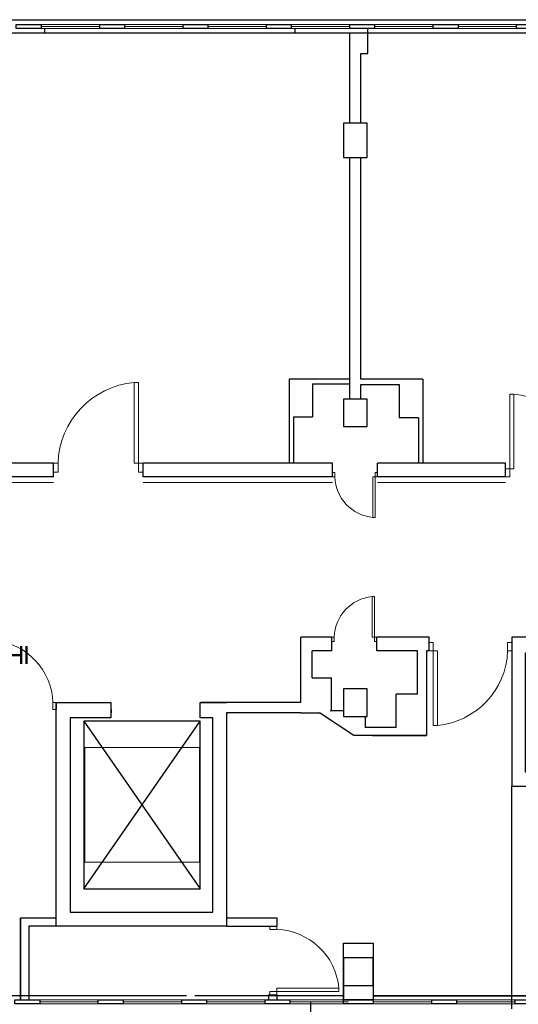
# Model space of a CAD drawing. Header units: millimetres. Extents: x 6612728327 to 6612744462, y 5733542327 to 5733552841.
# Tile 37 of 124: x 6612734243 to 6612734967, y 5733546297 to 5733547725. Entities that reach past the tile are written whole.
import ezdxf

# ---------------------------------------------------------------- set-up
doc = ezdxf.new("R2010")
doc.units = ezdxf.units.MM
doc.header["$MEASUREMENT"] = 0
doc.header["$XCLIPFRAME"] = 0
for name, color, linetype in [('!!!!_SCIANY GRUBE', 7, 'Continuous'), ('__zawory_hydrantowe', 7, 'Continuous'), ('dwa_barierki', 7, 'Continuous'), ('dwa_DRZWI', 7, 'Continuous'), ('inw_ŚCIANY cienkie', 7, 'Continuous'), ('STOLARKAOKIENNA', 7, 'Continuous'), ('WIDOK', 7, 'Continuous')]:
    doc.layers.add(name, color=color, linetype=linetype)
picture_1 = doc.add_image_def('image2.jpg', size_in_pixel=(240, 240))

msp = doc.modelspace()

# ---------------------------------------------------------------- linework, layer by layer
at = {"layer": '!!!!_SCIANY GRUBE', "color": 7, "lineweight": 30}
for p, q in [((6612734279.516482, 5733547711.844687), (6612734279.516482, 5733547705.844687)), ((6612734279.516482, 5733547711.844687), (6612734279.516482, 5733547705.844687)), ((6612734642.516483, 5733547711.844687), (6612734642.516483, 5733547705.844687)), ((6612734642.516483, 5733547711.844687), (6612734642.516483, 5733547705.844687)), ((6612734748.516483, 5733547675.844687), (6612734748.516483, 5733547711.844687)), ((6612734748.516483, 5733547675.844687), (6612734748.516483, 5733547711.844687)), ((6612734279.516482, 5733547705.844687), (6612734289.516482, 5733547705.844687)), ((6612734279.516482, 5733547705.844687), (6612734289.516482, 5733547705.844687)), ((6612734642.516483, 5733547705.844687), (6612734652.516483, 5733547705.844687)), ((6612734642.516483, 5733547705.844687), (6612734652.516483, 5733547705.844687)), ((6612734722.516483, 5733547574.844686), (6612734722.516483, 5733547705.844687)), ((6612734722.516483, 5733547574.844686), (6612734722.516483, 5733547705.844687)), ((6612734738.516483, 5733547675.844687), (6612734748.516483, 5733547675.844687)), ((6612734738.516483, 5733547574.844686), (6612734738.516483, 5733547675.844687)), ((6612734738.516483, 5733547675.844687), (6612734748.516483, 5733547675.844687)), ((6612734722.516483, 5733547196.844686), (6612734722.516483, 5733547524.844686)), ((6612734722.516483, 5733547196.844686), (6612734722.516483, 5733547524.844686)), ((6612734738.516483, 5733547203.844686), (6612734738.516483, 5733547524.844686)), ((6612734738.516483, 5733547203.844686), (6612734738.516483, 5733547524.844686)), ((6612734634.516482, 5733547203.844686), (6612734634.516482, 5733547081.844686)), ((6612734722.516483, 5733547203.844686), (6612734634.516482, 5733547203.844686)), ((6612734634.516482, 5733547203.844686), (6612734634.516482, 5733547081.844686)), ((6612734722.516483, 5733547203.844686), (6612734634.516482, 5733547203.844686)), ((6612734668.516483, 5733547196.844686), (6612734668.516483, 5733547148.844686)), ((6612734668.516483, 5733547196.844686), (6612734722.516483, 5733547196.844686)), ((6612734668.516483, 5733547196.844686), (6612734668.516483, 5733547148.844686)), ((6612734668.516483, 5733547196.844686), (6612734722.516483, 5733547196.844686)), ((6612734722.516483, 5733547174.844686), (6612734722.516483, 5733547196.844686)), ((6612734722.516483, 5733547174.844686), (6612734722.516483, 5733547196.844686)), ((6612734828.516483, 5733547203.844686), (6612734738.516483, 5733547203.844686)), ((6612734828.516483, 5733547203.844686), (6612734738.516483, 5733547203.844686)), ((6612734738.516483, 5733547174.844686), (6612734738.516483, 5733547195.844686)), ((6612734738.516483, 5733547195.844686), (6612734794.277405, 5733547195.844686)), ((6612734738.516483, 5733547174.844686), (6612734738.516483, 5733547195.844686)), ((6612734738.516483, 5733547195.844686), (6612734794.277405, 5733547195.844686)), ((6612734794.277405, 5733547195.844686), (6612734794.277405, 5733547147.844687)), ((6612734794.277405, 5733547195.844686), (6612734794.277405, 5733547147.844687)), ((6612734828.516483, 5733547203.844686), (6612734828.516483, 5733547081.844686)), ((6612734828.516483, 5733547203.844686), (6612734828.516483, 5733547081.844686)), ((6612734640.516483, 5733547148.844686), (6612734640.516483, 5733547081.844686)), ((6612734640.516483, 5733547148.844686), (6612734668.516483, 5733547148.844686)), ((6612734640.516483, 5733547148.844686), (6612734640.516483, 5733547081.844686)), ((6612734640.516483, 5733547148.844686), (6612734668.516483, 5733547148.844686)), ((6612734822.277404, 5733547147.844687), (6612734794.277405, 5733547147.844687)), ((6612734822.277404, 5733547147.844687), (6612734794.277405, 5733547147.844687)), ((6612734822.277404, 5733547147.844687), (6612734822.277404, 5733547081.844686)), ((6612734822.277404, 5733547147.844687), (6612734822.277404, 5733547081.844686)), ((6612734697.516483, 5733547061.844686), (6612734697.516483, 5733547081.844686)), ((6612734697.516483, 5733547061.844686), (6612734697.516483, 5733547081.844686)), ((6612734762.516483, 5733547061.844686), (6612734762.516483, 5733547081.844686)), ((6612734762.516483, 5733547061.844686), (6612734762.516483, 5733547081.844686)), ((6612734651.516481, 5733546734.844732), (6612734651.516482, 5733546829.844686)), ((6612734667.755562, 5733546770.844685), (6612734667.755562, 5733546809.844685)), ((6612734667.755562, 5733546770.844685), (6612734667.755562, 5733546809.844685)), ((6612734820.516483, 5733546746.844685), (6612734820.516483, 5733546809.844685)), ((6612734820.516483, 5733546746.844685), (6612734820.516483, 5733546809.844685)), ((6612734667.755562, 5733546770.844685), (6612734695.755562, 5733546770.844685)), ((6612734667.755562, 5733546770.844685), (6612734695.755562, 5733546770.844685)), ((6612734695.755562, 5733546722.844685), (6612734695.755562, 5733546770.844685)), ((6612734695.755562, 5733546722.844685), (6612734695.755562, 5733546770.844685)), ((6612734789.516483, 5733546698.844686), (6612734789.516483, 5733546746.844685)), ((6612734820.516483, 5733546746.844685), (6612734789.516483, 5733546746.844685)), ((6612734789.516483, 5733546698.844686), (6612734789.516483, 5733546746.844685)), ((6612734820.516483, 5733546746.844685), (6612734789.516483, 5733546746.844685)), ((6612734296.516481, 5733546734.844732), (6612734296.516482, 5733546724.844685)), ((6612734296.516481, 5733546734.844732), (6612734296.516482, 5733546724.844685)), ((6612734376.511629, 5733546719.844685), (6612734376.511629, 5733546724.844685)), ((6612734376.511629, 5733546719.844685), (6612734376.511629, 5733546724.844685)), ((6612734537.516481, 5733546734.844732), (6612734506.511068, 5733546734.844732)), ((6612734537.516481, 5733546734.844732), (6612734506.511068, 5733546734.844732)), ((6612734651.516481, 5733546734.844732), (6612734506.511068, 5733546734.844732)), ((6612734533.516481, 5733546734.844732), (6612734537.516481, 5733546734.844732)), ((6612734651.516482, 5733546719.844685), (6612734543.516529, 5733546719.844685)), ((6612734651.516482, 5733546719.844685), (6612734678.516482, 5733546719.844685)), ((6612734651.516482, 5733546719.844685), (6612734678.516482, 5733546719.844685)), ((6612734713.516482, 5733546722.844685), (6612734693.755562, 5733546722.844685)), ((6612734713.516482, 5733546722.844685), (6612734693.755562, 5733546722.844685)), ((6612734713.516482, 5733546714.844685), (6612734737.516483, 5733546714.844685)), ((6612734713.516482, 5733546714.844685), (6612734737.516483, 5733546714.844685)), ((6612734744.516483, 5733546714.844685), (6612734744.516483, 5733546698.844686)), ((6612734744.516483, 5733546714.844685), (6612734744.516483, 5733546698.844686)), ((6612734789.516483, 5733546698.844686), (6612734744.516483, 5733546698.844686)), ((6612734755.516483, 5733546686.844686), (6612734833.516483, 5733546686.844686)), ((6612734755.516483, 5733546686.844686), (6612734833.516483, 5733546686.844686)), ((6612734244.516482, 5733546422.844685), (6612734244.516482, 5733546303.844685)), ((6612734256.516482, 5733546410.844685), (6612734256.516482, 5733546303.844685)), ((6612734256.516482, 5733546410.844685), (6612734256.516482, 5733546303.844685)), ((6612734713.516482, 5733546324.844684), (6612734713.516482, 5733546303.844685)), ((6612734756.516483, 5733546324.844684), (6612734756.516483, 5733546303.844685))]:
    msp.add_line(p, q, dxfattribs=at)
for points in [[(6612734274.516483, 5733547711.844687), (6612734238.516482, 5733547711.844687), (6612734238.516482, 5733547717.844687), (6612734274.516483, 5733547717.844687)], [(6612734274.516483, 5733547711.844687), (6612734238.516482, 5733547711.844687), (6612734238.516482, 5733547717.844687), (6612734274.516483, 5733547717.844687)], [(6612734395.516482, 5733547711.844687), (6612734359.516483, 5733547711.844687), (6612734359.516483, 5733547717.844687), (6612734395.516482, 5733547717.844687)], [(6612734395.516482, 5733547711.844687), (6612734359.516483, 5733547711.844687), (6612734359.516483, 5733547717.844687), (6612734395.516482, 5733547717.844687)], [(6612734516.516483, 5733547711.844687), (6612734480.516482, 5733547711.844687), (6612734480.516482, 5733547717.844687), (6612734516.516483, 5733547717.844687)], [(6612734516.516483, 5733547711.844687), (6612734480.516482, 5733547711.844687), (6612734480.516482, 5733547717.844687), (6612734516.516483, 5733547717.844687)], [(6612734637.516483, 5733547711.844687), (6612734601.516483, 5733547711.844687), (6612734601.516483, 5733547717.844687), (6612734637.516483, 5733547717.844687)], [(6612734637.516483, 5733547711.844687), (6612734601.516483, 5733547711.844687), (6612734601.516483, 5733547717.844687), (6612734637.516483, 5733547717.844687)], [(6612734758.516483, 5733547711.844687), (6612734722.516483, 5733547711.844687), (6612734722.516483, 5733547717.844687), (6612734758.516483, 5733547717.844687)], [(6612734758.516483, 5733547711.844687), (6612734722.516483, 5733547711.844687), (6612734722.516483, 5733547717.844687), (6612734758.516483, 5733547717.844687)], [(6612734879.516483, 5733547711.844687), (6612734843.516483, 5733547711.844687), (6612734843.516483, 5733547717.844687), (6612734879.516483, 5733547717.844687)], [(6612734879.516483, 5733547711.844687), (6612734843.516483, 5733547711.844687), (6612734843.516483, 5733547717.844687), (6612734879.516483, 5733547717.844687)], [(6612735000.516483, 5733547711.844687), (6612734964.516483, 5733547711.844687), (6612734964.516483, 5733547717.844687), (6612735000.516483, 5733547717.844687)], [(6612735000.516483, 5733547711.844687), (6612734964.516483, 5733547711.844687), (6612734964.516483, 5733547717.844687), (6612735000.516483, 5733547717.844687)], [(6612734713.516482, 5733547524.844686), (6612734747.516483, 5733547524.844686), (6612734747.516483, 5733547574.844686), (6612734713.516482, 5733547574.844686)], [(6612734713.516482, 5733547524.844686), (6612734747.516483, 5733547524.844686), (6612734747.516483, 5733547574.844686), (6612734713.516482, 5733547574.844686)], [(6612734713.516482, 5733547134.844686), (6612734747.516483, 5733547134.844686), (6612734747.516483, 5733547174.844686), (6612734713.516482, 5733547174.844686)], [(6612734713.516482, 5733547134.844686), (6612734747.516483, 5733547134.844686), (6612734747.516483, 5733547174.844686), (6612734713.516482, 5733547174.844686)], [(6612735119.016483, 5733546829.844686), (6612735119.016483, 5733546806.844686), (6612735132.516484, 5733546806.844686), (6612735132.516484, 5733546633.844685), (6612734977.516483, 5733546633.844685), (6612734977.516483, 5733546806.844686), (6612735009.016483, 5733546806.844686), (6612735009.016483, 5733546829.844686), (6612734957.516483, 5733546829.844686), (6612734957.516483, 5733546613.844686), (6612735152.516483, 5733546613.844686), (6612735152.516483, 5733546829.844686)], [(6612734713.516482, 5733546714.844685), (6612734747.516483, 5733546714.844685), (6612734747.516483, 5733546754.844686), (6612734713.516482, 5733546754.844686)], [(6612734713.516482, 5733546714.844685), (6612734747.516483, 5733546714.844685), (6612734747.516483, 5733546754.844686), (6612734713.516482, 5733546754.844686)], [(6612734756.516483, 5733546303.844685), (6612734713.516482, 5733546303.844685), (6612734713.516482, 5733546385.844685), (6612734756.516483, 5733546385.844685)], [(6612734713.516482, 5733546324.844684), (6612734756.516483, 5733546324.844684), (6612734756.516483, 5733546364.844685), (6612734713.516482, 5733546364.844685)], [(6612734713.516482, 5733546324.844684), (6612734756.516483, 5733546324.844684), (6612734756.516483, 5733546364.844685), (6612734713.516482, 5733546364.844685)], [(6612734236.516482, 5733546303.844685), (6612734272.516482, 5733546303.844685), (6612734272.516482, 5733546297.844685), (6612734236.516482, 5733546297.844685)], [(6612734236.516482, 5733546303.844685), (6612734272.516482, 5733546303.844685), (6612734272.516482, 5733546297.844685), (6612734236.516482, 5733546297.844685)], [(6612734357.516482, 5733546303.844685), (6612734393.516483, 5733546303.844685), (6612734393.516483, 5733546297.844685), (6612734357.516482, 5733546297.844685)], [(6612734357.516482, 5733546303.844685), (6612734393.516483, 5733546303.844685), (6612734393.516483, 5733546297.844685), (6612734357.516482, 5733546297.844685)], [(6612734478.516483, 5733546303.844685), (6612734514.516482, 5733546303.844685), (6612734514.516482, 5733546297.844685), (6612734478.516483, 5733546297.844685)], [(6612734478.516483, 5733546303.844685), (6612734514.516482, 5733546303.844685), (6612734514.516482, 5733546297.844685), (6612734478.516483, 5733546297.844685)], [(6612734478.516483, 5733546303.844685), (6612734514.516482, 5733546303.844685), (6612734514.516482, 5733546297.844685), (6612734478.516483, 5733546297.844685)], [(6612734478.516483, 5733546303.844685), (6612734514.516482, 5733546303.844685), (6612734514.516482, 5733546297.844685), (6612734478.516483, 5733546297.844685)], [(6612734599.516482, 5733546303.844685), (6612734635.516483, 5733546303.844685), (6612734635.516483, 5733546297.844685), (6612734599.516482, 5733546297.844685)], [(6612734599.516482, 5733546303.844685), (6612734635.516483, 5733546303.844685), (6612734635.516483, 5733546297.844685), (6612734599.516482, 5733546297.844685)], [(6612734713.516482, 5733546303.844685), (6612734756.516483, 5733546303.844685), (6612734756.516483, 5733546297.844685), (6612734713.516482, 5733546297.844685)], [(6612734713.516482, 5733546303.844685), (6612734756.516483, 5733546303.844685), (6612734756.516483, 5733546297.844685), (6612734713.516482, 5733546297.844685)], [(6612734841.516483, 5733546303.844685), (6612734877.516483, 5733546303.844685), (6612734877.516483, 5733546297.844685), (6612734841.516483, 5733546297.844685)], [(6612734841.516483, 5733546303.844685), (6612734877.516483, 5733546303.844685), (6612734877.516483, 5733546297.844685), (6612734841.516483, 5733546297.844685)], [(6612734962.516483, 5733546303.844685), (6612734998.516483, 5733546303.844685), (6612734998.516483, 5733546297.844685), (6612734962.516483, 5733546297.844685)], [(6612734962.516483, 5733546303.844685), (6612734998.516483, 5733546303.844685), (6612734998.516483, 5733546297.844685), (6612734962.516483, 5733546297.844685)]]:
    msp.add_lwpolyline(points, close=True, dxfattribs=at)
for points in [[(6612734292.516482, 5733547081.844686), (6612734162.516482, 5733547081.844686)], [(6612734292.516482, 5733547061.844686), (6612734292.516482, 5733547081.844686)], [(6612734697.516483, 5733547081.844686), (6612734422.516482, 5733547081.844686)], [(6612734422.516482, 5733547061.844686), (6612734422.516482, 5733547081.844686)], [(6612734697.516483, 5733547061.844686), (6612734697.516483, 5733547081.844686)], [(6612734948.516483, 5733547081.844686), (6612734762.516483, 5733547081.844686)], [(6612734762.516483, 5733547061.844686), (6612734762.516483, 5733547081.844686)], [(6612734948.516483, 5733547061.844686), (6612734948.516483, 5733547081.844686)], [(6612734292.516482, 5733547061.844686), (6612734162.516482, 5733547061.844686)], [(6612734697.516483, 5733547061.844686), (6612734422.516482, 5733547061.844686)], [(6612734948.516483, 5733547061.844686), (6612734762.516483, 5733547061.844686)], [(6612734696.516483, 5733546829.844686), (6612734651.516482, 5733546829.844686)], [(6612734696.516483, 5733546809.844685), (6612734696.516483, 5733546829.844686)], [(6612734837.516483, 5733546829.844686), (6612734761.516483, 5733546829.844686)], [(6612734761.516483, 5733546809.844685), (6612734761.516483, 5733546829.844686)], [(6612734837.516483, 5733546809.844685), (6612734837.516483, 5733546829.844686)], [(6612734696.516483, 5733546809.844685), (6612734667.755562, 5733546809.844685)], [(6612734820.516483, 5733546809.844685), (6612734761.516483, 5733546809.844685)], [(6612734833.516483, 5733546809.844685), (6612734833.516483, 5733546686.844686)], [(6612734837.516483, 5733546809.844685), (6612734833.516483, 5733546809.844685)], [(6612734543.516529, 5733546719.844685), (6612734543.516529, 5733546410.844685), (6612734296.516482, 5733546410.844685), (6612734296.516482, 5733546734.844738), (6612734375.516482, 5733546734.844738), (6612734375.516482, 5733546712.844685), (6612734316.516482, 5733546712.844685), (6612734316.516482, 5733546430.844685), (6612734523.516483, 5733546430.844685), (6612734523.516483, 5733546712.844685), (6612734505.516479, 5733546712.844685), (6612734505.516483, 5733546734.844738)], [(6612734505.516479, 5733546734.844738), (6612734543.516529, 5733546734.844731)], [(6612734833.516483, 5733546686.844686), (6612734728.516483, 5733546686.844686), (6612734678.516482, 5733546719.844685)], [(6612734957.516504, 5733546290.844684), (6612734957.516483, 5733546613.844686)], [(6612734244.516482, 5733546303.844685), (6612734244.516482, 5733546422.844685), (6612734296.516482, 5733546422.844685)], [(6612734296.516482, 5733546410.844685), (6612734256.516482, 5733546410.844685)], [(6612734543.516529, 5733546422.844685), (6612734616.516482, 5733546422.844685), (6612734616.516482, 5733546410.844685)], [(6612734543.516529, 5733546410.844685), (6612734604.516482, 5733546410.844685)]]:
    msp.add_lwpolyline(points, dxfattribs=at)
at = {"layer": '__zawory_hydrantowe', "color": 1, "lineweight": 50, "true_color": 0xf00000}
for p, q in [((6612734245.36815, 5733546790.835365), (6612734245.36815, 5733546816.60566)), ((6612734253.099238, 5733546790.835365), (6612734253.099238, 5733546816.60566)), ((6612734232.483003, 5733546803.720512), (6612734245.36815, 5733546803.720512))]:
    msp.add_line(p, q, dxfattribs=at)
at = {"layer": 'dwa_barierki', "color": 7, "lineweight": 18}
for points in [[(6612734292.516482, 5733547053.844686), (6612734162.516482, 5733547053.844686)], [(6612734697.516483, 5733547053.844508), (6612734422.516482, 5733547053.844508)], [(6612734948.516483, 5733547053.845135), (6612734762.516483, 5733547053.84445)]]:
    msp.add_lwpolyline(points, dxfattribs=at)
at = {"layer": 'dwa_DRZWI', "color": 7, "lineweight": 20}
for points in [[(6612734416.016251, 5733547198.901352), (6612734416.016459, 5733547081.844676), (6612734409.516459, 5733547081.844664), (6612734409.51625, 5733547198.90134)], [(6612734954.516699, 5733547181.897204), (6612734954.516505, 5733547073.844888), (6612734960.516505, 5733547073.844877), (6612734960.516698, 5733547181.897194)], [(6612734299.016459, 5733547081.844466), (6612734299.016482, 5733547068.844466), (6612734292.516482, 5733547068.844455), (6612734292.516459, 5733547081.844455)], [(6612734422.516459, 5733547081.844687), (6612734422.516482, 5733547068.844687), (6612734416.016483, 5733547068.844676), (6612734416.016459, 5733547081.844676)], [(6612734700.766483, 5733547061.84456), (6612734700.766494, 5733547068.344561), (6612734697.516495, 5733547068.344565), (6612734697.516483, 5733547061.844565)], [(6612734762.516483, 5733547061.844449), (6612734762.516495, 5733547068.344449), (6612734759.266495, 5733547068.344455), (6612734759.266483, 5733547061.844456)], [(6612734948.516505, 5733547073.844898), (6612734948.516483, 5733547061.844898), (6612734954.516483, 5733547061.844888), (6612734954.516505, 5733547073.844888)], [(6612734759.266378, 5733547003.316117), (6612734759.266483, 5733547061.844456), (6612734756.016483, 5733547061.844461), (6612734756.016378, 5733547003.316123)], [(6612734758.266378, 5733546888.373135), (6612734758.266483, 5733546829.844795), (6612734755.016483, 5733546829.84479), (6612734755.016378, 5733546888.373129)], [(6612734699.766483, 5733546829.844691), (6612734699.766495, 5733546823.344691), (6612734696.516495, 5733546823.344686), (6612734696.516483, 5733546829.844686)], [(6612734761.516483, 5733546829.844801), (6612734761.516495, 5733546823.344802), (6612734758.266495, 5733546823.344795), (6612734758.266483, 5733546829.844795)], [(6612734837.516504, 5733546809.844471), (6612734837.516483, 5733546821.84447), (6612734843.516483, 5733546821.844481), (6612734843.516504, 5733546809.844481)], [(6612734843.516698, 5733546701.792165), (6612734843.516504, 5733546809.844481), (6612734849.516504, 5733546809.844492), (6612734849.516698, 5733546701.792175)], [(6612734951.516504, 5733546809.844675), (6612734951.516483, 5733546821.844674), (6612734957.516483, 5733546821.844686), (6612734957.516504, 5733546809.844685)], [(6612734291.516483, 5733546734.844748), (6612734291.516464, 5733546724.844747), (6612734296.516464, 5733546724.844738), (6612734296.516482, 5733546734.844738)], [(6612734616.516314, 5733546405.844685), (6612734606.516314, 5733546405.844666), (6612734606.516304, 5733546410.844666), (6612734616.516304, 5733546410.844685)], [(6612734616.516482, 5733546310.844685), (6612734606.516483, 5733546310.844666), (6612734606.516474, 5733546315.844666), (6612734616.516474, 5733546315.844685)], [(6612734706.560071, 5733546315.844846), (6612734616.516474, 5733546315.844685), (6612734616.516465, 5733546320.844685), (6612734706.560062, 5733546320.844846)]]:
    msp.add_lwpolyline(points, close=True, dxfattribs=at)
for centre, radius, start, end in [((6612734420.532962, 5733547077.823347), 121.583016, 95.237022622, 178.104682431), ((6612734950.347426, 5733547070.132893), 112.230476, 1.895317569, 84.762977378), ((6612734761.524734, 5733547063.85512), 60.791508, 181.895317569, 264.762977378), ((6612734760.524734, 5733546827.834131), 60.791508, 95.237022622, 178.104682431), ((6612734198.04225, 5733546731.751578), 93.525397, 1.895317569, 84.762977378), ((6612734839.347425, 5733546813.556476), 112.230476, 275.237022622, 358.104682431), ((6612734613.423144, 5733546312.370452), 93.525397, 5.237022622, 88.104682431)]:
    msp.add_arc(centre, radius, start, end, dxfattribs=at)
at = {"layer": 'inw_ŚCIANY cienkie', "color": 7, "lineweight": 30}
msp.add_line((6612734665.516482, 5733546300.461464), (6612734665.516482, 5733545898.641441), dxfattribs=at)
at = {"layer": 'STOLARKAOKIENNA', "color": 7, "lineweight": 18}
for p, q in [((6612734359.516483, 5733547717.844687), (6612734274.516483, 5733547717.844687)), ((6612734359.516483, 5733547717.844687), (6612734274.516483, 5733547717.844687)), ((6612734359.516483, 5733547714.844687), (6612734274.516483, 5733547714.844687)), ((6612734359.516483, 5733547714.844687), (6612734274.516483, 5733547714.844687)), ((6612734359.516483, 5733547711.844687), (6612734274.516483, 5733547711.844687)), ((6612734359.516483, 5733547711.844687), (6612734274.516483, 5733547711.844687)), ((6612734480.516482, 5733547717.844687), (6612734395.516482, 5733547717.844687)), ((6612734480.516482, 5733547717.844687), (6612734395.516482, 5733547717.844687)), ((6612734480.516482, 5733547714.844687), (6612734395.516482, 5733547714.844687)), ((6612734480.516482, 5733547714.844687), (6612734395.516482, 5733547714.844687)), ((6612734480.516482, 5733547711.844687), (6612734395.516482, 5733547711.844687)), ((6612734480.516482, 5733547711.844687), (6612734395.516482, 5733547711.844687)), ((6612734601.516483, 5733547717.844687), (6612734516.516483, 5733547717.844687)), ((6612734601.516483, 5733547717.844687), (6612734516.516483, 5733547717.844687)), ((6612734601.516483, 5733547714.844687), (6612734516.516483, 5733547714.844687)), ((6612734601.516483, 5733547714.844687), (6612734516.516483, 5733547714.844687)), ((6612734601.516483, 5733547711.844687), (6612734516.516483, 5733547711.844687)), ((6612734601.516483, 5733547711.844687), (6612734516.516483, 5733547711.844687)), ((6612734722.516483, 5733547717.844687), (6612734637.516483, 5733547717.844687)), ((6612734722.516483, 5733547717.844687), (6612734637.516483, 5733547717.844687)), ((6612734722.516483, 5733547714.844687), (6612734637.516483, 5733547714.844687)), ((6612734722.516483, 5733547714.844687), (6612734637.516483, 5733547714.844687)), ((6612734722.516483, 5733547711.844687), (6612734637.516483, 5733547711.844687)), ((6612734722.516483, 5733547711.844687), (6612734637.516483, 5733547711.844687)), ((6612734843.516483, 5733547717.844687), (6612734758.516483, 5733547717.844687)), ((6612734843.516483, 5733547717.844687), (6612734758.516483, 5733547717.844687)), ((6612734843.516483, 5733547714.844687), (6612734758.516483, 5733547714.844687)), ((6612734843.516483, 5733547714.844687), (6612734758.516483, 5733547714.844687)), ((6612734843.516483, 5733547711.844687), (6612734758.516483, 5733547711.844687)), ((6612734843.516483, 5733547711.844687), (6612734758.516483, 5733547711.844687)), ((6612734964.516483, 5733547717.844687), (6612734879.516483, 5733547717.844687)), ((6612734964.516483, 5733547717.844687), (6612734879.516483, 5733547717.844687)), ((6612734964.516483, 5733547714.844687), (6612734879.516483, 5733547714.844687)), ((6612734964.516483, 5733547714.844687), (6612734879.516483, 5733547714.844687)), ((6612734964.516483, 5733547711.844687), (6612734879.516483, 5733547711.844687)), ((6612734964.516483, 5733547711.844687), (6612734879.516483, 5733547711.844687)), ((6612734272.516482, 5733546303.844685), (6612734357.516482, 5733546303.844685)), ((6612734272.516482, 5733546303.844685), (6612734357.516482, 5733546303.844685)), ((6612734272.516482, 5733546300.844685), (6612734357.516482, 5733546300.844685)), ((6612734272.516482, 5733546300.844685), (6612734357.516482, 5733546300.844685)), ((6612734272.516482, 5733546297.844685), (6612734357.516482, 5733546297.844685)), ((6612734272.516482, 5733546297.844685), (6612734357.516482, 5733546297.844685)), ((6612734393.516483, 5733546303.844685), (6612734478.516483, 5733546303.844685)), ((6612734393.516483, 5733546303.844685), (6612734478.516483, 5733546303.844685)), ((6612734393.516483, 5733546300.844685), (6612734478.516483, 5733546300.844685)), ((6612734393.516483, 5733546300.844685), (6612734478.516483, 5733546300.844685)), ((6612734393.516483, 5733546297.844685), (6612734478.516483, 5733546297.844685)), ((6612734393.516483, 5733546297.844685), (6612734478.516483, 5733546297.844685)), ((6612734514.516482, 5733546303.844685), (6612734599.516482, 5733546303.844685)), ((6612734514.516482, 5733546303.844685), (6612734599.516482, 5733546303.844685)), ((6612734514.516482, 5733546300.844685), (6612734599.516482, 5733546300.844685)), ((6612734514.516482, 5733546300.844685), (6612734599.516482, 5733546300.844685)), ((6612734514.516482, 5733546297.844685), (6612734599.516482, 5733546297.844685)), ((6612734514.516482, 5733546297.844685), (6612734599.516482, 5733546297.844685)), ((6612734635.516483, 5733546303.844685), (6612734720.516483, 5733546303.844685)), ((6612734635.516483, 5733546303.844685), (6612734720.516483, 5733546303.844685)), ((6612734635.516483, 5733546300.844685), (6612734720.516483, 5733546300.844685)), ((6612734635.516483, 5733546300.844685), (6612734720.516483, 5733546300.844685)), ((6612734635.516483, 5733546297.844685), (6612734720.516483, 5733546297.844685)), ((6612734635.516483, 5733546297.844685), (6612734720.516483, 5733546297.844685)), ((6612734756.516483, 5733546303.844685), (6612734841.516483, 5733546303.844685)), ((6612734756.516483, 5733546303.844685), (6612734841.516483, 5733546303.844685)), ((6612734756.516483, 5733546300.844685), (6612734841.516483, 5733546300.844685)), ((6612734756.516483, 5733546300.844685), (6612734841.516483, 5733546300.844685)), ((6612734756.516483, 5733546297.844685), (6612734841.516483, 5733546297.844685)), ((6612734756.516483, 5733546297.844685), (6612734841.516483, 5733546297.844685)), ((6612734877.516483, 5733546303.844685), (6612734962.516483, 5733546303.844685)), ((6612734877.516483, 5733546303.844685), (6612734962.516483, 5733546303.844685)), ((6612734877.516483, 5733546300.844685), (6612734962.516483, 5733546300.844685)), ((6612734877.516483, 5733546300.844685), (6612734962.516483, 5733546300.844685)), ((6612734877.516483, 5733546297.844685), (6612734962.516483, 5733546297.844685)), ((6612734877.516483, 5733546297.844685), (6612734962.516483, 5733546297.844685))]:
    msp.add_line(p, q, dxfattribs=at)
at = {"layer": 'WIDOK', "color": 7}
for p, q in [((6612731344.516478, 5733547724.844687), (6612743410.516496, 5733547724.844687)), ((6612731344.516478, 5733547724.844687), (6612743413.516496, 5733547724.844687)), ((6612733548.516481, 5733547705.844687), (6612735322.516483, 5733547705.844687)), ((6612733548.516481, 5733547705.844687), (6612735322.516483, 5733547705.844687)), ((6612734336.516479, 5733546464.844685), (6612734505.516479, 5733546707.844685)), ((6612734485.516482, 5733546309.844685), (6612734135.516482, 5733546309.844685)), ((6612734485.516482, 5733546309.844685), (6612734135.516482, 5733546309.844685)), ((6612734713.516482, 5733546309.844685), (6612734497.516482, 5733546309.844685)), ((6612734604.516482, 5733546309.844685), (6612734497.516482, 5733546309.844685)), ((6612734713.516482, 5733546309.844685), (6612734616.516482, 5733546309.844685)), ((6612734756.516483, 5733546309.844685), (6612735078.516483, 5733546309.844685)), ((6612735078.516483, 5733546309.844685), (6612734756.516483, 5733546309.844685)), ((6612734756.516483, 5733546309.844685), (6612735078.516483, 5733546309.844685)), ((6612735078.516483, 5733546309.844685), (6612734756.516483, 5733546309.844685))]:
    msp.add_line(p, q, dxfattribs=at)
msp.add_lwpolyline([(6612734505.516479, 5733546464.844685), (6612734505.516479, 5733546707.844685), (6612734336.516479, 5733546707.844685), (6612734336.516479, 5733546464.844685)], close=True, dxfattribs=at)
for points in [[(6612734336.516479, 5733546707.844685), (6612734505.516479, 5733546464.844685)], [(6612734604.516482, 5733546410.844685), (6612734616.516482, 5733546410.844685)], [(6612734604.516482, 5733546310.844685), (6612734604.516482, 5733546303.844685)], [(6612734604.516482, 5733546310.844685), (6612734616.516482, 5733546310.844685)], [(6612734616.516482, 5733546310.844685), (6612734616.516482, 5733546303.844685)]]:
    msp.add_lwpolyline(points, dxfattribs=at)

# ---------------------------------------------------------------- pictures from other files: only their frames are drawn
at = {"lineweight": 0}
image = msp.add_image(picture_1, insert=(6612734337.920037, 5733546503.248243), size_in_units=(166.192884, 166.192884), dxfattribs=at)
image.set_boundary_path([(-0.5, -0.5), (239.5, 239.5)])

doc.saveas('drawing.dxf')
